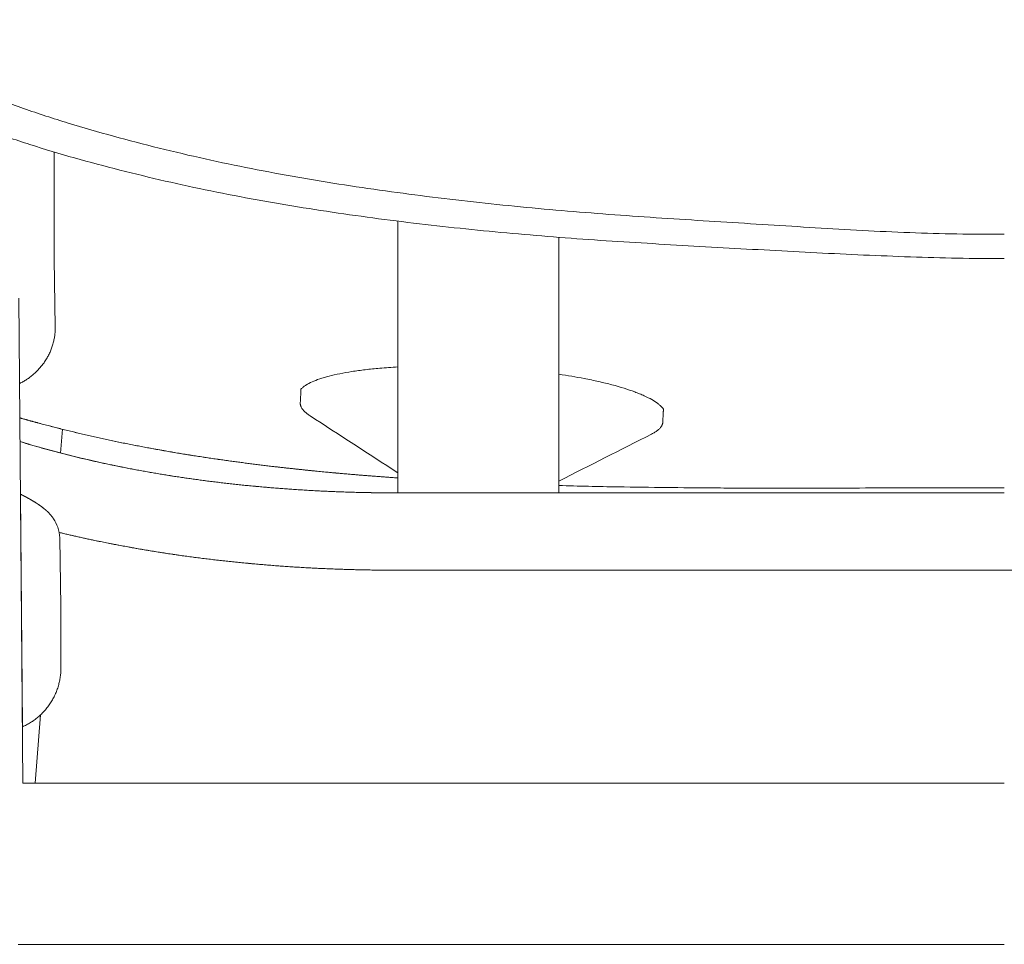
# Model space of a CAD drawing. Header units: centimetres. Extents: x -28 to 145, y -313 to 96.
# Tile 7 of 64: x -15 to 0, y -160 to -145. Entities that reach past the tile are written whole.
import ezdxf

# ---------------------------------------------------------------- set-up
doc = ezdxf.new("R2010")
doc.units = ezdxf.units.CM
doc.layers.add('Main lines', color=7, linetype='Continuous', lineweight=13, true_color=0x000000)
doc.layers.add('Predefinito', color=7, linetype='Continuous', true_color=0x000000)

# ---------------------------------------------------------------- blocks, each defined once
blk = doc.blocks.new('CB-298_Petal_Stacked_2D_Front')
at = {"layer": 'Main lines'}
for p, q in [((-14.758, 45.612), (-14.757, 45.61)), ((0, 44.812), (-9.445, 44.812)), ((0, 44.812), (-9.445, 44.812)), ((-14.961, 42.565), (-15.043, 41.506)), ((-15.305, 39.006), (-11.814, 39.006))]:
    blk.add_line(p, q, dxfattribs=at)
for points in [[(-14.748, 51.301), (-14.748, 49.646), (-14.729, 48.585)], [(-15.293, 49.031), (-15.231, 41.506), (-11.814, 41.506), (0, 41.506)], [(-14.619, 46.999), (-14.647, 46.63)], [(-15.274, 46.807), (-15.155, 46.771)], [(-15.274, 46.807), (-15.155, 46.771)], [(-9.445, 46.012), (-9.415, 46.012), (-9.415, 46.244)], [(-9.445, 46.012), (-9.415, 46.012), (-9.415, 46.244)], [(-9.415, 46.012), (-6.913, 46.012)], [(-15.238, 42.382), (-15.268, 45.991), (-15.256, 45.985)], [(-14.661, 45.315), (-14.661, 45.306), (-14.661, 45.306)], [(-14.661, 45.306), (-14.642, 44.253), (-14.642, 44.245), (-14.642, 43.297)], [(-11.814, 39.006), (0, 39.006)]]:
    blk.add_lwpolyline(points, dxfattribs=at)
for points, knots in [([(0, 50.024), (-0.49, 50.023), (-0.98, 50.032), (-1.957, 50.069), (-2.446, 50.097), (-3.178, 50.141), (-3.422, 50.157), (-3.91, 50.187), (-4.155, 50.202), (-4.887, 50.248), (-5.375, 50.279), (-6.107, 50.331), (-6.351, 50.35), (-6.839, 50.389), (-7.083, 50.411), (-7.814, 50.479), (-8.3, 50.531), (-9.271, 50.65), (-9.756, 50.716), (-10.481, 50.828), (-10.722, 50.868), (-11.204, 50.952), (-11.445, 50.997), (-11.925, 51.091), (-12.165, 51.141), (-12.643, 51.247), (-12.88, 51.303), (-13.354, 51.42), (-13.59, 51.482), (-14.06, 51.611), (-14.294, 51.678), (-14.76, 51.821), (-14.992, 51.896), (-15.45, 52.059), (-15.678, 52.147), (-16.012, 52.298), (-16.123, 52.352), (-16.286, 52.439), (-16.34, 52.469), (-16.447, 52.53), (-16.5, 52.562), (-16.76, 52.722), (-16.956, 52.86), (-17.329, 53.151), (-17.507, 53.304), (-17.761, 53.541), (-17.844, 53.622), (-18.005, 53.786), (-18.083, 53.869), (-18.309, 54.118), (-18.45, 54.286), (-18.713, 54.622), (-18.836, 54.79), (-19.007, 55.04), (-19.062, 55.123), (-19.167, 55.288), (-19.217, 55.369), (-19.359, 55.609), (-19.443, 55.763), (-19.554, 55.983), (-19.588, 56.054), (-19.636, 56.157), (-19.652, 56.191), (-19.681, 56.258), (-19.695, 56.291), (-19.735, 56.386), (-19.759, 56.447), (-19.801, 56.56), (-19.82, 56.613), (-19.856, 56.712), (-19.873, 56.758), (-19.904, 56.842), (-19.919, 56.882), (-19.946, 56.955), (-19.959, 56.989), (-19.985, 57.051), (-19.999, 57.079), (-20.029, 57.131), (-20.044, 57.155), (-20.077, 57.2), (-20.093, 57.222), (-20.142, 57.284), (-20.174, 57.323), (-20.217, 57.372), (-20.229, 57.386), (-20.241, 57.399)], [322.610066, 322.610066, 322.610066, 322.610066, 337.38222, 337.38222, 352.154375, 352.154375, 359.540452, 359.540452, 366.926529, 366.926529, 381.698684, 381.698684, 389.084761, 389.084761, 396.470839, 396.470839, 411.242993, 411.242993, 426.015148, 426.015148, 433.401225, 433.401225, 440.787302, 440.787302, 448.173379, 448.173379, 455.559457, 455.559457, 462.945534, 462.945534, 470.331611, 470.331611, 477.717688, 477.717688, 485.103766, 485.103766, 488.796804, 488.796804, 490.643324, 490.643324, 492.489843, 492.489843, 499.87592, 499.87592, 507.261997, 507.261997, 510.955036, 510.955036, 514.648075, 514.648075, 522.034152, 522.034152, 529.420229, 529.420229, 533.113268, 533.113268, 536.806306, 536.806306, 544.192384, 544.192384, 547.885422, 547.885422, 549.731942, 549.731942, 551.578461, 551.578461, 555.2715, 555.2715, 558.964538, 558.964538, 562.657577, 562.657577, 566.350616, 566.350616, 570.043654, 570.043654, 573.736693, 573.736693, 577.429731, 577.429731, 581.12277, 581.12277, 588.508847, 588.508847, 591.578861, 591.578861, 591.578861, 591.578861]), ([(0, 49.648), (-0.486, 49.647), (-0.971, 49.657), (-1.941, 49.691), (-2.426, 49.713), (-3.152, 49.75), (-3.395, 49.763), (-3.879, 49.789), (-4.121, 49.803), (-4.605, 49.83), (-4.848, 49.844), (-5.332, 49.872), (-5.574, 49.886), (-6.058, 49.916), (-6.3, 49.932), (-6.784, 49.967), (-7.026, 49.986), (-7.752, 50.047), (-8.235, 50.093), (-9.199, 50.2), (-9.681, 50.26), (-10.401, 50.363), (-10.641, 50.399), (-11.119, 50.476), (-11.359, 50.516), (-11.836, 50.603), (-12.075, 50.649), (-12.551, 50.746), (-12.788, 50.797), (-13.26, 50.905), (-13.495, 50.962), (-13.964, 51.082), (-14.197, 51.144), (-14.662, 51.275), (-14.894, 51.343), (-15.353, 51.491), (-15.581, 51.57), (-15.918, 51.702), (-16.03, 51.748), (-16.251, 51.846), (-16.361, 51.898), (-16.577, 52.01), (-16.684, 52.07), (-16.843, 52.164), (-16.896, 52.196), (-16.999, 52.261), (-17.05, 52.294), (-17.202, 52.395), (-17.3, 52.464), (-17.493, 52.605), (-17.587, 52.677), (-17.863, 52.899), (-18.039, 53.053), (-18.292, 53.291), (-18.374, 53.371), (-18.535, 53.534), (-18.613, 53.617), (-18.841, 53.865), (-18.984, 54.031), (-19.251, 54.362), (-19.376, 54.527), (-19.551, 54.772), (-19.607, 54.853), (-19.715, 55.015), (-19.766, 55.095), (-19.912, 55.329), (-19.999, 55.479), (-20.112, 55.688), (-20.147, 55.755), (-20.194, 55.852), (-20.209, 55.883), (-20.239, 55.944), (-20.253, 55.974), (-20.293, 56.06), (-20.318, 56.114), (-20.364, 56.212), (-20.385, 56.257), (-20.423, 56.341), (-20.441, 56.38), (-20.478, 56.454), (-20.497, 56.488), (-20.535, 56.549), (-20.555, 56.577), (-20.596, 56.631), (-20.617, 56.657), (-20.678, 56.731), (-20.717, 56.777), (-20.769, 56.836), (-20.785, 56.853), (-20.8, 56.868)], [470.567293, 470.567293, 470.567293, 470.567293, 485.272521, 485.272521, 499.977749, 499.977749, 507.330363, 507.330363, 514.682977, 514.682977, 522.035591, 522.035591, 529.388205, 529.388205, 536.740819, 536.740819, 544.093433, 544.093433, 558.798661, 558.798661, 573.503888, 573.503888, 580.856502, 580.856502, 588.209116, 588.209116, 595.56173, 595.56173, 602.914344, 602.914344, 610.266958, 610.266958, 617.619572, 617.619572, 624.972186, 624.972186, 632.3248, 632.3248, 636.001107, 636.001107, 639.677414, 639.677414, 643.353721, 643.353721, 645.191874, 645.191874, 647.030028, 647.030028, 650.706335, 650.706335, 654.382642, 654.382642, 661.735256, 661.735256, 665.411563, 665.411563, 669.08787, 669.08787, 676.440484, 676.440484, 683.793098, 683.793098, 687.469405, 687.469405, 691.145712, 691.145712, 698.498326, 698.498326, 702.174633, 702.174633, 704.012786, 704.012786, 705.85094, 705.85094, 709.527247, 709.527247, 713.203554, 713.203554, 716.879861, 716.879861, 720.556167, 720.556167, 724.232474, 724.232474, 727.908781, 727.908781, 735.261395, 735.261395, 738.446643, 738.446643, 738.446643, 738.446643]), ([(-9.415, 50.12), (-9.415, 50.087), (-9.415, 50.052), (-9.415, 50.013), (-9.415, 49.97), (-9.415, 49.922), (-9.415, 49.87)], [584.373648, 584.373648, 584.373648, 584.373648, 588.656649, 588.656649, 588.656649, 593.51191, 593.51191, 593.51191, 593.51191]), ([(-9.415, 47.966), (-9.51, 47.961), (-9.603, 47.954), (-9.731, 47.943), (-9.769, 47.939), (-9.844, 47.931), (-9.882, 47.927), (-9.991, 47.914), (-10.06, 47.905), (-10.257, 47.874), (-10.375, 47.85), (-10.506, 47.817), (-10.531, 47.81), (-10.58, 47.795), (-10.603, 47.788), (-10.669, 47.766), (-10.748, 47.735), (-10.811, 47.702), (-10.852, 47.677), (-10.864, 47.668), (-10.887, 47.65), (-10.898, 47.641), (-10.91, 47.629), (-10.913, 47.626), (-10.916, 47.623)], [13.612928, 13.612928, 13.612928, 13.612928, 16.84855, 16.84855, 18.252596, 18.252596, 19.656642, 19.656642, 22.464733, 22.464733, 28.080917, 28.080917, 29.484963, 29.484963, 30.889008, 30.889008, 33.6971, 36.505192, 36.505192, 37.909238, 37.909238, 39.313283, 39.313283, 39.787563, 39.787563, 39.787563, 39.787563]), ([(-6.913, 47.854), (-6.778, 47.833), (-6.647, 47.811), (-6.446, 47.772), (-6.37, 47.756), (-6.225, 47.723), (-6.155, 47.706), (-5.958, 47.654), (-5.84, 47.617), (-5.71, 47.569), (-5.685, 47.559), (-5.636, 47.539), (-5.613, 47.529), (-5.547, 47.499), (-5.507, 47.479), (-5.436, 47.439), (-5.405, 47.418), (-5.364, 47.388), (-5.352, 47.377), (-5.329, 47.357), (-5.319, 47.347), (-5.303, 47.328), (-5.296, 47.32), (-5.29, 47.312)], [-77.505743, -77.505743, -77.505743, -77.505743, -72.998441, -72.998441, -70.190809, -70.190809, -67.383176, -67.383176, -61.767912, -61.767912, -60.364096, -60.364096, -58.960279, -58.960279, -56.152647, -56.152647, -53.345015, -53.345015, -51.941199, -51.941199, -50.537382, -50.537382, -49.440717, -49.440717, -49.440717, -49.440717]), ([(-15.277, 47.175), (-15.187, 47.149), (-15.095, 47.123), (-15.003, 47.099), (-14.51, 46.965), (-14.019, 46.852), (-13.51, 46.753), (-13.019, 46.657), (-12.517, 46.575), (-12.011, 46.506), (-11.79, 46.475), (-11.57, 46.447), (-11.348, 46.421), (-11.068, 46.389), (-10.792, 46.36), (-10.51, 46.333), (-10.149, 46.299), (-9.782, 46.269), (-9.415, 46.244)], [-207.402897, -207.402897, -207.402897, -207.402897, -207.099938, -207.099938, -207.099938, -205.48082, -205.48082, -205.48082, -203.908353, -203.908353, -203.908353, -203.224471, -203.224471, -203.224471, -202.368461, -202.368461, -202.368461, -201.259923, -201.259923, -201.259923, -201.259923]), ([(-9.445, 46.012), (-9.953, 46.012), (-10.461, 46.029), (-10.962, 46.061), (-11.469, 46.094), (-11.97, 46.143), (-12.458, 46.208), (-12.945, 46.273), (-13.419, 46.353), (-13.873, 46.449), (-14.321, 46.543), (-14.75, 46.651), (-15.155, 46.771)], [9.444806, 9.444806, 9.444806, 9.444806, 10.96997, 10.96997, 10.96997, 12.513466, 12.513466, 12.513466, 14.055305, 14.055305, 14.055305, 15.575478, 15.575478, 15.575478, 15.575478]), ([(0, 46.09), (-0.503, 46.09), (-0.999, 46.089), (-1.498, 46.089), (-1.999, 46.088), (-2.494, 46.087), (-2.996, 46.085), (-3.445, 46.085), (-3.85, 46.085), (-4.3, 46.087), (-4.372, 46.087), (-4.438, 46.088), (-4.498, 46.088), (-5.028, 46.092), (-5.47, 46.096), (-6, 46.105), (-6.294, 46.11), (-6.611, 46.117), (-6.914, 46.126)], [33.170732, 33.170732, 33.170732, 33.170732, 34.673604, 34.673604, 34.673604, 36.174415, 36.174415, 36.174415, 37.480306, 37.480306, 37.480306, 37.679189, 37.679189, 37.679189, 39.182534, 39.182534, 39.182534, 40.079084, 40.079084, 40.079084, 40.079084]), ([(-14.757, 45.61), (-14.729, 45.57), (-14.707, 45.526), (-14.672, 45.426), (-14.662, 45.371), (-14.661, 45.315)], [360.029909, 360.029909, 360.029909, 360.029909, 361.627334, 361.627334, 363.337188, 363.337188, 363.337188, 363.337188]), ([(-14.669, 45.398), (-14.489, 45.355), (-14.305, 45.313), (-14.119, 45.274), (-13.635, 45.173), (-13.132, 45.087), (-12.616, 45.018), (-12.101, 44.95), (-11.573, 44.898), (-11.039, 44.863), (-10.512, 44.829), (-9.978, 44.812), (-9.445, 44.812)], [-75.359421, -75.359421, -75.359421, -75.359421, -74.734872, -74.734872, -74.734872, -73.110013, -73.110013, -73.110013, -71.486907, -71.486907, -71.486907, -69.884714, -69.884714, -69.884714, -69.884714])]:
    blk.add_open_spline(points, degree=3, knots=knots, dxfattribs=at)
for points, degree in [([(-9.415, 50.229), (-9.415, 50.193), (-9.415, 50.156), (-9.415, 50.12)], 3), ([(-6.913, 49.87), (-6.913, 49.908), (-6.913, 49.944), (-6.913, 49.978)], 3), ([(-9.415, 49.87), (-9.415, 48.801), (-9.415, 47.732), (-9.415, 46.663)], 3), ([(-6.913, 46.663), (-6.913, 47.732), (-6.913, 48.801), (-6.913, 49.87)], 3), ([(-10.916, 47.623), (-10.921, 47.515), (-10.927, 47.408)], 2), ([(-5.29, 47.312), (-5.296, 47.21), (-5.301, 47.107)], 2), ([(-10.775, 47.208), (-10.322, 46.913), (-9.868, 46.619), (-9.415, 46.324)], 3), ([(-5.474, 46.924), (-5.953, 46.681), (-6.433, 46.438), (-6.913, 46.195)], 3), ([(-15.155, 46.771), (-15.195, 46.783), (-15.235, 46.795), (-15.274, 46.807)], 3), ([(-9.415, 46.663), (-9.415, 46.588), (-9.415, 46.526), (-9.415, 46.478)], 3), ([(-6.913, 46.478), (-6.913, 46.526), (-6.913, 46.588), (-6.913, 46.663)], 3), ([(-9.415, 46.478), (-9.415, 46.323), (-9.415, 46.167), (-9.415, 46.012)], 3), ([(-6.913, 46.012), (-6.913, 46.167), (-6.913, 46.323), (-6.913, 46.478)], 3), ([(-9.415, 46.012), (-9.425, 46.012), (-9.435, 46.012), (-9.445, 46.012)], 3), ([(-6.913, 46.012), (-4.609, 46.012), (-2.304, 46.012), (0, 46.012)], 3), ([(-9.445, 44.812), (-6.297, 44.812), (-3.148, 44.812), (0, 44.812)], 3), ([(9.445, 44.812), (6.297, 44.812), (3.148, 44.812), (0, 44.812)], 3)]:
    blk.add_open_spline(points, degree=degree, dxfattribs=at)
blk.add_rational_spline([(-14.729, 48.585), (-14.729, 48.585), (-14.729, 48.512), (-14.817, 47.938), (-15.282, 47.71)], [1, 0.999827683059, 0.969964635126, 0.80790072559, 0.876023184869], degree=2, knots=[292.726531, 292.726531, 292.726531, 292.735772, 294.329983, 303.656962, 303.656962, 303.656962], dxfattribs=at)
for points, weights in [([(-10.916, 47.621), (-10.916, 47.621), (-10.916, 47.622)], [0.973937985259, 0.973985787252, 0.974033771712]), ([(-10.927, 47.408), (-10.932, 47.309), (-10.775, 47.208)], [1, 0.98550758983, 1]), ([(-15.003, 47.099), (-15.141, 47.136), (-15.277, 47.175)], [1, 0.999967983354, 1]), ([(-15.003, 47.099), (-15.141, 47.136), (-15.277, 47.175)], [1, 0.999967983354, 1]), ([(-13.51, 46.753), (-14.263, 46.899), (-15.003, 47.099)], [1, 0.999337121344, 1]), ([(-13.51, 46.753), (-14.263, 46.899), (-15.003, 47.099)], [1, 0.999337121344, 1]), ([(-5.301, 47.107), (-5.307, 47.008), (-5.474, 46.924)], [1, 0.98550758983, 1]), ([(-15.155, 46.771), (-15.145, 46.768), (-15.135, 46.764)], [0.974677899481, 0.986738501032, 1]), ([(-15.155, 46.771), (-14.521, 46.583), (-13.873, 46.449)], [1, 0.999140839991, 1]), ([(-15.155, 46.771), (-14.521, 46.583), (-13.873, 46.449)], [1, 0.999140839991, 1]), ([(-12.011, 46.506), (-12.764, 46.608), (-13.51, 46.753)], [1, 0.999604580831, 1]), ([(-12.011, 46.506), (-12.764, 46.608), (-13.51, 46.753)], [1, 0.999604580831, 1]), ([(-11.348, 46.421), (-11.68, 46.46), (-12.011, 46.506)], [1, 0.99994998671, 1]), ([(-11.348, 46.421), (-11.68, 46.46), (-12.011, 46.506)], [1, 0.99994998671, 1]), ([(-13.873, 46.449), (-13.17, 46.302), (-12.458, 46.208)], [1, 0.999318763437, 1]), ([(-13.873, 46.449), (-13.17, 46.302), (-12.458, 46.208)], [1, 0.999318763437, 1]), ([(-10.51, 46.333), (-10.929, 46.373), (-11.348, 46.421)], [1, 0.999938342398, 1]), ([(-10.51, 46.333), (-10.929, 46.373), (-11.348, 46.421)], [1, 0.999938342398, 1]), ([(-9.415, 46.244), (-9.963, 46.281), (-10.51, 46.333)], [1, 0.99991988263, 1]), ([(-9.415, 46.244), (-9.963, 46.281), (-10.51, 46.333)], [1, 0.99991988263, 1]), ([(-12.458, 46.208), (-11.712, 46.109), (-10.962, 46.061)], [1, 0.999424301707, 1]), ([(-12.458, 46.208), (-11.712, 46.109), (-10.962, 46.061)], [1, 0.999424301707, 1]), ([(-10.962, 46.061), (-10.204, 46.012), (-9.445, 46.012)], [1, 0.999482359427, 1]), ([(-10.962, 46.061), (-10.204, 46.012), (-9.445, 46.012)], [1, 0.999482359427, 1]), ([(-15.256, 45.985), (-15.148, 45.931), (-15.045, 45.867)], [1, 0.99888552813, 1]), ([(-15.045, 45.867), (-14.996, 45.837), (-14.95, 45.803)], [1, 0.999313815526, 1]), ([(-14.95, 45.803), (-14.901, 45.767), (-14.857, 45.727)], [1, 0.998299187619, 1]), ([(-14.857, 45.727), (-14.801, 45.675), (-14.758, 45.612)], [1, 0.993896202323, 1]), ([(-14.119, 45.274), (-14.395, 45.332), (-14.669, 45.398)], [1, 0.999864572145, 1]), ([(-14.119, 45.274), (-14.395, 45.332), (-14.669, 45.398)], [1, 0.999864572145, 1]), ([(-12.616, 45.018), (-13.372, 45.119), (-14.119, 45.274)], [1, 0.99931800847, 1]), ([(-12.616, 45.018), (-13.372, 45.119), (-14.119, 45.274)], [1, 0.99931800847, 1]), ([(-11.039, 44.863), (-11.83, 44.914), (-12.616, 45.018)], [1, 0.999423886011, 1]), ([(-11.039, 44.863), (-11.83, 44.914), (-12.616, 45.018)], [1, 0.999423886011, 1]), ([(-9.445, 44.812), (-10.243, 44.812), (-11.039, 44.863)], [1, 0.999482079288, 1]), ([(-9.445, 44.812), (-10.243, 44.812), (-11.039, 44.863)], [1, 0.999482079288, 1]), ([(-14.642, 43.297), (-14.642, 42.646), (-15.238, 42.382)], [1, 0.837807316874, 1])]:
    blk.add_rational_spline(points, weights, degree=2, dxfattribs=at)

msp = doc.modelspace()

# ---------------------------------------------------------------- block references
at = {"layer": 'Predefinito'}
msp.add_blockref('CB-298_Petal_Stacked_2D_Front', (0, -198.658), dxfattribs=at)

doc.saveas('drawing.dxf')
